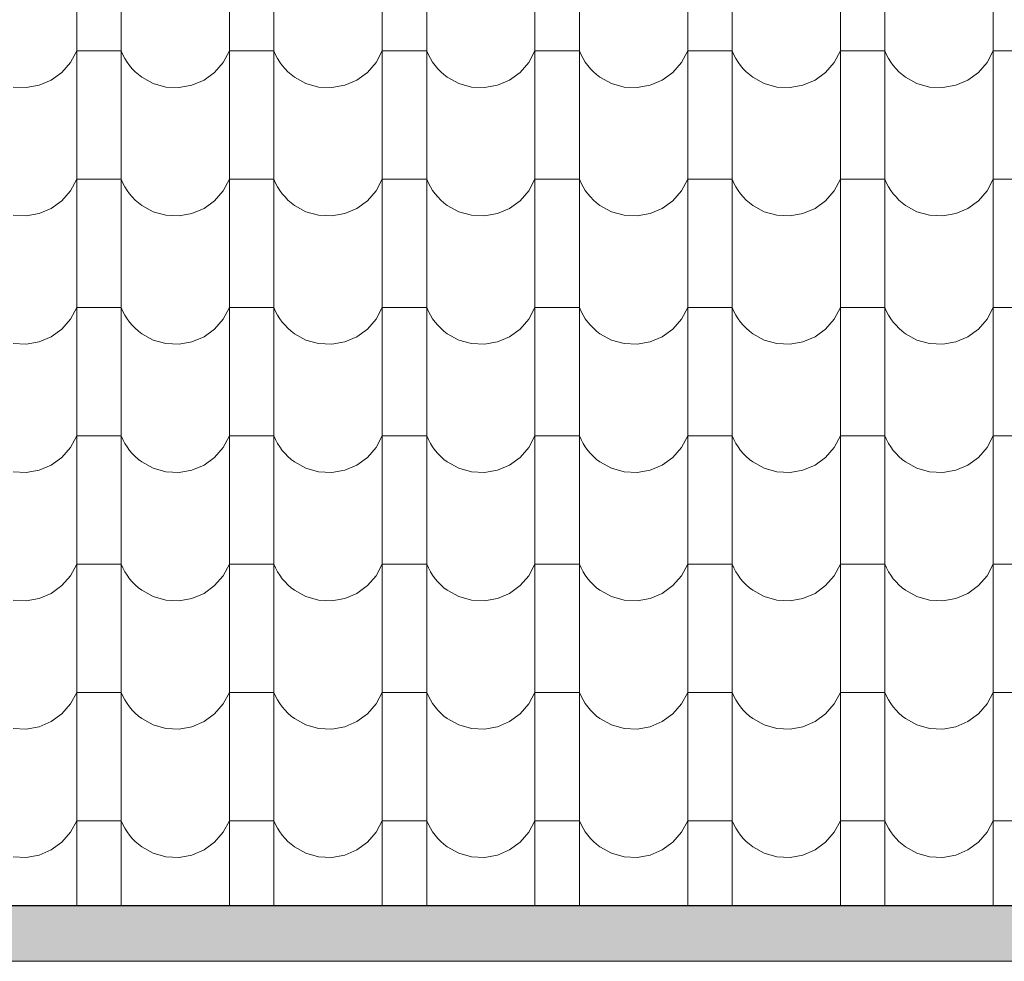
# Model space of a CAD drawing. Header units: millimetres. Extents: x -29624 to 9939, y -6894 to 6495.
# Tile 139 of 243: x -5983 to -5770, y -3588 to -3385. Entities that reach past the tile are written whole.
import ezdxf

# ---------------------------------------------------------------- set-up
doc = ezdxf.new("R2010")
doc.units = ezdxf.units.MM
doc.header["$MEASUREMENT"] = 0
doc.layers.add('810-G Ogólne', color=7, linetype='Continuous')
doc.layers.add('990-D Import IFC', color=7, linetype='Continuous')

# ---------------------------------------------------------------- blocks, each defined once
blk = doc.blocks.new('*X1822', base_point=(515069.4, 47309.9))
at = {"layer": '990-D Import IFC', "color": 251, "linetype": 'Continuous', "lineweight": 13, "true_color": 0x6a6a6a}
for p, q in [((541091.4, -17785.1), (541091.4, -18062.1)), ((541187.5, -17785.1), (541187.5, -18062.1)), ((541421.4, -17785.1), (541421.4, -18062.1)), ((541517.5, -17785.1), (541517.5, -18062.1)), ((541751.4, -17785.1), (541751.4, -18062.1)), ((541847.5, -17785.1), (541847.5, -18062.1)), ((542081.4, -17785.1), (542081.4, -18062.1)), ((542177.5, -17785.1), (542177.5, -18062.1)), ((542411.4, -17785.1), (542411.4, -18062.1)), ((542507.5, -17785.1), (542507.5, -18062.1)), ((542741.4, -17785.1), (542741.4, -18062.1)), ((542837.5, -17785.1), (542837.5, -18062.1)), ((543071.4, -17785.1), (543071.4, -18062.1)), ((541078.1, -17918.2), (541091.4, -17893.2)), ((541139.4, -17893.2), (541091.4, -17893.2)), ((541187.5, -17893.2), (541139.4, -17893.2)), ((541187.5, -17893.2), (541191.1, -17901.5)), ((541191.1, -17901.5), (541195.4, -17909.6)), ((541195.4, -17909.6), (541200.2, -17917.3)), ((541408.1, -17918.2), (541421.4, -17893.2)), ((541469.4, -17893.2), (541421.4, -17893.2)), ((541517.5, -17893.2), (541469.4, -17893.2)), ((541517.5, -17893.2), (541521.1, -17901.5)), ((541521.1, -17901.5), (541525.4, -17909.6)), ((541525.4, -17909.6), (541530.2, -17917.3)), ((541738.1, -17918.2), (541751.4, -17893.2)), ((541799.4, -17893.2), (541751.4, -17893.2)), ((541847.5, -17893.2), (541799.4, -17893.2)), ((541847.5, -17893.2), (541851.1, -17901.5)), ((541851.1, -17901.5), (541855.4, -17909.6)), ((541855.4, -17909.6), (541860.2, -17917.3)), ((542068.1, -17918.2), (542081.4, -17893.2)), ((542129.4, -17893.2), (542081.4, -17893.2)), ((542177.5, -17893.2), (542129.4, -17893.2)), ((542177.5, -17893.2), (542181.1, -17901.5)), ((542181.1, -17901.5), (542185.4, -17909.6)), ((542185.4, -17909.6), (542190.2, -17917.3)), ((542398.1, -17918.2), (542411.4, -17893.2)), ((542459.4, -17893.2), (542411.4, -17893.2)), ((542507.5, -17893.2), (542459.4, -17893.2)), ((542507.5, -17893.2), (542511.1, -17901.5)), ((542511.1, -17901.5), (542515.4, -17909.6)), ((542515.4, -17909.6), (542520.2, -17917.3)), ((542728.1, -17918.2), (542741.4, -17893.2)), ((542789.4, -17893.2), (542741.4, -17893.2)), ((542837.5, -17893.2), (542789.4, -17893.2)), ((542837.5, -17893.2), (542841.1, -17901.5)), ((542841.1, -17901.5), (542845.4, -17909.6)), ((542845.4, -17909.6), (542850.2, -17917.3)), ((543058.1, -17918.2), (543071.4, -17893.2)), ((543119.4, -17893.2), (543071.4, -17893.2)), ((541059.4, -17939.7), (541078.1, -17918.2)), ((541200.2, -17917.3), (541205.5, -17924.7)), ((541205.5, -17924.7), (541211.4, -17931.6)), ((541211.4, -17931.6), (541217.8, -17938.1)), ((541389.4, -17939.7), (541408.1, -17918.2)), ((541530.2, -17917.3), (541535.5, -17924.7)), ((541535.5, -17924.7), (541541.4, -17931.6)), ((541541.4, -17931.6), (541547.8, -17938.1)), ((541719.4, -17939.7), (541738.1, -17918.2)), ((541860.2, -17917.3), (541865.5, -17924.7)), ((541865.5, -17924.7), (541871.4, -17931.6)), ((541871.4, -17931.6), (541877.8, -17938.1)), ((542049.4, -17939.7), (542068.1, -17918.2)), ((542190.2, -17917.3), (542195.5, -17924.7)), ((542195.5, -17924.7), (542201.4, -17931.6)), ((542201.4, -17931.6), (542207.8, -17938.1)), ((542379.4, -17939.7), (542398.1, -17918.2)), ((542520.2, -17917.3), (542525.5, -17924.7)), ((542525.5, -17924.7), (542531.4, -17931.6)), ((542531.4, -17931.6), (542537.8, -17938.1)), ((542709.4, -17939.7), (542728.1, -17918.2)), ((542850.2, -17917.3), (542855.5, -17924.7)), ((542855.5, -17924.7), (542861.4, -17931.6)), ((542861.4, -17931.6), (542867.8, -17938.1)), ((543039.4, -17939.7), (543058.1, -17918.2)), ((541036.5, -17956.4), (541059.4, -17939.7)), ((541217.8, -17938.1), (541224.6, -17944.2)), ((541224.6, -17944.2), (541231.9, -17949.7)), ((541231.9, -17949.7), (541256.7, -17963.4)), ((541366.5, -17956.4), (541389.4, -17939.7)), ((541547.8, -17938.1), (541554.6, -17944.2)), ((541554.6, -17944.2), (541561.9, -17949.7)), ((541561.9, -17949.7), (541586.7, -17963.4)), ((541696.5, -17956.4), (541719.4, -17939.7)), ((541877.8, -17938.1), (541884.6, -17944.2)), ((541884.6, -17944.2), (541891.9, -17949.7)), ((541891.9, -17949.7), (541916.7, -17963.4)), ((542026.5, -17956.4), (542049.4, -17939.7)), ((542207.8, -17938.1), (542214.6, -17944.2)), ((542214.6, -17944.2), (542221.9, -17949.7)), ((542221.9, -17949.7), (542246.7, -17963.4)), ((542356.5, -17956.4), (542379.4, -17939.7)), ((542537.8, -17938.1), (542544.6, -17944.2)), ((542544.6, -17944.2), (542551.9, -17949.7)), ((542551.9, -17949.7), (542576.7, -17963.4)), ((542686.5, -17956.4), (542709.4, -17939.7)), ((542867.8, -17938.1), (542874.6, -17944.2)), ((542874.6, -17944.2), (542881.9, -17949.7)), ((542881.9, -17949.7), (542906.7, -17963.4)), ((543016.5, -17956.4), (543039.4, -17939.7)), ((540954.1, -17971.1), (540982.4, -17972.5)), ((540982.4, -17972.5), (541010.4, -17967.5)), ((541010.4, -17967.5), (541036.5, -17956.4)), ((541256.7, -17963.4), (541284.1, -17971.1)), ((541284.1, -17971.1), (541312.4, -17972.5)), ((541312.4, -17972.5), (541340.4, -17967.5)), ((541340.4, -17967.5), (541366.5, -17956.4)), ((541586.7, -17963.4), (541614.1, -17971.1)), ((541614.1, -17971.1), (541642.4, -17972.5)), ((541642.4, -17972.5), (541670.4, -17967.5)), ((541670.4, -17967.5), (541696.5, -17956.4)), ((541916.7, -17963.4), (541944.1, -17971.1)), ((541944.1, -17971.1), (541972.4, -17972.5)), ((541972.4, -17972.5), (542000.4, -17967.5)), ((542000.4, -17967.5), (542026.5, -17956.4)), ((542246.7, -17963.4), (542274.1, -17971.1)), ((542274.1, -17971.1), (542302.4, -17972.5)), ((542302.4, -17972.5), (542330.4, -17967.5)), ((542330.4, -17967.5), (542356.5, -17956.4)), ((542576.7, -17963.4), (542604.1, -17971.1)), ((542604.1, -17971.1), (542632.4, -17972.5)), ((542632.4, -17972.5), (542660.4, -17967.5)), ((542660.4, -17967.5), (542686.5, -17956.4)), ((542906.7, -17963.4), (542934.1, -17971.1)), ((542934.1, -17971.1), (542962.4, -17972.5)), ((542962.4, -17972.5), (542990.4, -17967.5)), ((542990.4, -17967.5), (543016.5, -17956.4)), ((541091.4, -18062.1), (541091.4, -18339.1)), ((541187.5, -18062.1), (541187.5, -18339.1)), ((541421.4, -18062.1), (541421.4, -18339.1)), ((541517.5, -18062.1), (541517.5, -18339.1)), ((541751.4, -18062.1), (541751.4, -18339.1)), ((541847.5, -18062.1), (541847.5, -18339.1)), ((542081.4, -18062.1), (542081.4, -18339.1)), ((542177.5, -18062.1), (542177.5, -18339.1)), ((542411.4, -18062.1), (542411.4, -18339.1)), ((542507.5, -18062.1), (542507.5, -18339.1)), ((542741.4, -18062.1), (542741.4, -18339.1)), ((542837.5, -18062.1), (542837.5, -18339.1)), ((543071.4, -18062.1), (543071.4, -18339.1)), ((541078.1, -18195.2), (541091.4, -18170.2)), ((541139.4, -18170.2), (541091.4, -18170.2)), ((541187.5, -18170.2), (541139.4, -18170.2)), ((541187.5, -18170.2), (541191.1, -18178.5)), ((541191.1, -18178.5), (541195.4, -18186.6)), ((541195.4, -18186.6), (541200.2, -18194.3)), ((541408.1, -18195.2), (541421.4, -18170.2)), ((541469.4, -18170.2), (541421.4, -18170.2)), ((541517.5, -18170.2), (541469.4, -18170.2)), ((541517.5, -18170.2), (541521.1, -18178.5)), ((541521.1, -18178.5), (541525.4, -18186.6)), ((541525.4, -18186.6), (541530.2, -18194.3)), ((541738.1, -18195.2), (541751.4, -18170.2)), ((541799.4, -18170.2), (541751.4, -18170.2)), ((541847.5, -18170.2), (541799.4, -18170.2)), ((541847.5, -18170.2), (541851.1, -18178.5)), ((541851.1, -18178.5), (541855.4, -18186.6)), ((541855.4, -18186.6), (541860.2, -18194.3)), ((542068.1, -18195.2), (542081.4, -18170.2)), ((542129.4, -18170.2), (542081.4, -18170.2)), ((542177.5, -18170.2), (542129.4, -18170.2)), ((542177.5, -18170.2), (542181.1, -18178.5)), ((542181.1, -18178.5), (542185.4, -18186.6)), ((542185.4, -18186.6), (542190.2, -18194.3)), ((542398.1, -18195.2), (542411.4, -18170.2)), ((542459.4, -18170.2), (542411.4, -18170.2)), ((542507.5, -18170.2), (542459.4, -18170.2)), ((542507.5, -18170.2), (542511.1, -18178.5)), ((542511.1, -18178.5), (542515.4, -18186.6)), ((542515.4, -18186.6), (542520.2, -18194.3)), ((542728.1, -18195.2), (542741.4, -18170.2)), ((542789.4, -18170.2), (542741.4, -18170.2)), ((542837.5, -18170.2), (542789.4, -18170.2)), ((542837.5, -18170.2), (542841.1, -18178.5)), ((542841.1, -18178.5), (542845.4, -18186.6)), ((542845.4, -18186.6), (542850.2, -18194.3)), ((543058.1, -18195.2), (543071.4, -18170.2)), ((543119.4, -18170.2), (543071.4, -18170.2)), ((541059.4, -18216.7), (541078.1, -18195.2)), ((541200.2, -18194.3), (541205.5, -18201.7)), ((541205.5, -18201.7), (541211.4, -18208.6)), ((541211.4, -18208.6), (541217.8, -18215.1)), ((541389.4, -18216.7), (541408.1, -18195.2)), ((541530.2, -18194.3), (541535.5, -18201.7)), ((541535.5, -18201.7), (541541.4, -18208.6)), ((541541.4, -18208.6), (541547.8, -18215.1)), ((541719.4, -18216.7), (541738.1, -18195.2)), ((541860.2, -18194.3), (541865.5, -18201.7)), ((541865.5, -18201.7), (541871.4, -18208.6)), ((541871.4, -18208.6), (541877.8, -18215.1)), ((542049.4, -18216.7), (542068.1, -18195.2)), ((542190.2, -18194.3), (542195.5, -18201.7)), ((542195.5, -18201.7), (542201.4, -18208.6)), ((542201.4, -18208.6), (542207.8, -18215.1)), ((542379.4, -18216.7), (542398.1, -18195.2)), ((542520.2, -18194.3), (542525.5, -18201.7)), ((542525.5, -18201.7), (542531.4, -18208.6)), ((542531.4, -18208.6), (542537.8, -18215.1)), ((542709.4, -18216.7), (542728.1, -18195.2)), ((542850.2, -18194.3), (542855.5, -18201.7)), ((542855.5, -18201.7), (542861.4, -18208.6)), ((542861.4, -18208.6), (542867.8, -18215.1)), ((543039.4, -18216.7), (543058.1, -18195.2)), ((541036.5, -18233.4), (541059.4, -18216.7)), ((541217.8, -18215.1), (541224.6, -18221.2)), ((541224.6, -18221.2), (541231.9, -18226.7)), ((541231.9, -18226.7), (541256.7, -18240.4)), ((541366.5, -18233.4), (541389.4, -18216.7)), ((541547.8, -18215.1), (541554.6, -18221.2)), ((541554.6, -18221.2), (541561.9, -18226.7)), ((541561.9, -18226.7), (541586.7, -18240.4)), ((541696.5, -18233.4), (541719.4, -18216.7)), ((541877.8, -18215.1), (541884.6, -18221.2)), ((541884.6, -18221.2), (541891.9, -18226.7)), ((541891.9, -18226.7), (541916.7, -18240.4)), ((542026.5, -18233.4), (542049.4, -18216.7)), ((542207.8, -18215.1), (542214.6, -18221.2)), ((542214.6, -18221.2), (542221.9, -18226.7)), ((542221.9, -18226.7), (542246.7, -18240.4)), ((542356.5, -18233.4), (542379.4, -18216.7)), ((542537.8, -18215.1), (542544.6, -18221.2)), ((542544.6, -18221.2), (542551.9, -18226.7)), ((542551.9, -18226.7), (542576.7, -18240.4)), ((542686.5, -18233.4), (542709.4, -18216.7)), ((542867.8, -18215.1), (542874.6, -18221.2)), ((542874.6, -18221.2), (542881.9, -18226.7)), ((542881.9, -18226.7), (542906.7, -18240.4)), ((543016.5, -18233.4), (543039.4, -18216.7)), ((540954.1, -18248.1), (540982.4, -18249.5)), ((540982.4, -18249.5), (541010.4, -18244.5)), ((541010.4, -18244.5), (541036.5, -18233.4)), ((541256.7, -18240.4), (541284.1, -18248.1)), ((541284.1, -18248.1), (541312.4, -18249.5)), ((541312.4, -18249.5), (541340.4, -18244.5)), ((541340.4, -18244.5), (541366.5, -18233.4)), ((541586.7, -18240.4), (541614.1, -18248.1)), ((541614.1, -18248.1), (541642.4, -18249.5)), ((541642.4, -18249.5), (541670.4, -18244.5)), ((541670.4, -18244.5), (541696.5, -18233.4)), ((541916.7, -18240.4), (541944.1, -18248.1)), ((541944.1, -18248.1), (541972.4, -18249.5)), ((541972.4, -18249.5), (542000.4, -18244.5)), ((542000.4, -18244.5), (542026.5, -18233.4)), ((542246.7, -18240.4), (542274.1, -18248.1)), ((542274.1, -18248.1), (542302.4, -18249.5)), ((542302.4, -18249.5), (542330.4, -18244.5)), ((542330.4, -18244.5), (542356.5, -18233.4)), ((542576.7, -18240.4), (542604.1, -18248.1)), ((542604.1, -18248.1), (542632.4, -18249.5)), ((542632.4, -18249.5), (542660.4, -18244.5)), ((542660.4, -18244.5), (542686.5, -18233.4)), ((542906.7, -18240.4), (542934.1, -18248.1)), ((542934.1, -18248.1), (542962.4, -18249.5)), ((542962.4, -18249.5), (542990.4, -18244.5)), ((542990.4, -18244.5), (543016.5, -18233.4)), ((541091.4, -18339.1), (541091.4, -18616.1)), ((541187.5, -18339.1), (541187.5, -18616.1)), ((541421.4, -18339.1), (541421.4, -18616.1)), ((541517.5, -18339.1), (541517.5, -18616.1)), ((541751.4, -18339.1), (541751.4, -18616.1)), ((541847.5, -18339.1), (541847.5, -18616.1)), ((542081.4, -18339.1), (542081.4, -18616.1)), ((542177.5, -18339.1), (542177.5, -18616.1)), ((542411.4, -18339.1), (542411.4, -18616.1)), ((542507.5, -18339.1), (542507.5, -18616.1)), ((542741.4, -18339.1), (542741.4, -18616.1)), ((542837.5, -18339.1), (542837.5, -18616.1)), ((543071.4, -18339.1), (543071.4, -18616.1)), ((541078.1, -18472.2), (541091.4, -18447.2)), ((541139.4, -18447.2), (541091.4, -18447.2)), ((541187.5, -18447.2), (541139.4, -18447.2)), ((541187.5, -18447.2), (541191.1, -18455.5)), ((541191.1, -18455.5), (541195.4, -18463.6)), ((541195.4, -18463.6), (541200.2, -18471.3)), ((541408.1, -18472.2), (541421.4, -18447.2)), ((541469.4, -18447.2), (541421.4, -18447.2)), ((541517.5, -18447.2), (541469.4, -18447.2)), ((541517.5, -18447.2), (541521.1, -18455.5)), ((541521.1, -18455.5), (541525.4, -18463.6)), ((541525.4, -18463.6), (541530.2, -18471.3)), ((541738.1, -18472.2), (541751.4, -18447.2)), ((541799.4, -18447.2), (541751.4, -18447.2)), ((541847.5, -18447.2), (541799.4, -18447.2)), ((541847.5, -18447.2), (541851.1, -18455.5)), ((541851.1, -18455.5), (541855.4, -18463.6)), ((541855.4, -18463.6), (541860.2, -18471.3)), ((542068.1, -18472.2), (542081.4, -18447.2)), ((542129.4, -18447.2), (542081.4, -18447.2)), ((542177.5, -18447.2), (542129.4, -18447.2)), ((542177.5, -18447.2), (542181.1, -18455.5)), ((542181.1, -18455.5), (542185.4, -18463.6)), ((542185.4, -18463.6), (542190.2, -18471.3)), ((542398.1, -18472.2), (542411.4, -18447.2)), ((542459.4, -18447.2), (542411.4, -18447.2)), ((542507.5, -18447.2), (542459.4, -18447.2)), ((542507.5, -18447.2), (542511.1, -18455.5)), ((542511.1, -18455.5), (542515.4, -18463.6)), ((542515.4, -18463.6), (542520.2, -18471.3)), ((542728.1, -18472.2), (542741.4, -18447.2)), ((542789.4, -18447.2), (542741.4, -18447.2)), ((542837.5, -18447.2), (542789.4, -18447.2)), ((542837.5, -18447.2), (542841.1, -18455.5)), ((542841.1, -18455.5), (542845.4, -18463.6)), ((542845.4, -18463.6), (542850.2, -18471.3)), ((543058.1, -18472.2), (543071.4, -18447.2)), ((543119.4, -18447.2), (543071.4, -18447.2)), ((541059.4, -18493.7), (541078.1, -18472.2)), ((541200.2, -18471.3), (541205.5, -18478.7)), ((541205.5, -18478.7), (541211.4, -18485.6)), ((541389.4, -18493.7), (541408.1, -18472.2)), ((541530.2, -18471.3), (541535.5, -18478.7)), ((541535.5, -18478.7), (541541.4, -18485.6)), ((541719.4, -18493.7), (541738.1, -18472.2)), ((541860.2, -18471.3), (541865.5, -18478.7)), ((541865.5, -18478.7), (541871.4, -18485.6)), ((542049.4, -18493.7), (542068.1, -18472.2)), ((542190.2, -18471.3), (542195.5, -18478.7)), ((542195.5, -18478.7), (542201.4, -18485.6)), ((542379.4, -18493.7), (542398.1, -18472.2)), ((542520.2, -18471.3), (542525.5, -18478.7)), ((542525.5, -18478.7), (542531.4, -18485.6)), ((542709.4, -18493.7), (542728.1, -18472.2)), ((542850.2, -18471.3), (542855.5, -18478.7)), ((542855.5, -18478.7), (542861.4, -18485.6)), ((543039.4, -18493.7), (543058.1, -18472.2)), ((541036.5, -18510.4), (541059.4, -18493.7)), ((541211.4, -18485.6), (541217.8, -18492.1)), ((541217.8, -18492.1), (541224.6, -18498.2)), ((541224.6, -18498.2), (541231.9, -18503.7)), ((541231.9, -18503.7), (541256.7, -18517.4)), ((541366.5, -18510.4), (541389.4, -18493.7)), ((541541.4, -18485.6), (541547.8, -18492.1)), ((541547.8, -18492.1), (541554.6, -18498.2)), ((541554.6, -18498.2), (541561.9, -18503.7)), ((541561.9, -18503.7), (541586.7, -18517.4)), ((541696.5, -18510.4), (541719.4, -18493.7)), ((541871.4, -18485.6), (541877.8, -18492.1)), ((541877.8, -18492.1), (541884.6, -18498.2)), ((541884.6, -18498.2), (541891.9, -18503.7)), ((541891.9, -18503.7), (541916.7, -18517.4)), ((542026.5, -18510.4), (542049.4, -18493.7)), ((542201.4, -18485.6), (542207.8, -18492.1)), ((542207.8, -18492.1), (542214.6, -18498.2)), ((542214.6, -18498.2), (542221.9, -18503.7)), ((542221.9, -18503.7), (542246.7, -18517.4)), ((542356.5, -18510.4), (542379.4, -18493.7)), ((542531.4, -18485.6), (542537.8, -18492.1)), ((542537.8, -18492.1), (542544.6, -18498.2)), ((542544.6, -18498.2), (542551.9, -18503.7)), ((542551.9, -18503.7), (542576.7, -18517.4)), ((542686.5, -18510.4), (542709.4, -18493.7)), ((542861.4, -18485.6), (542867.8, -18492.1)), ((542867.8, -18492.1), (542874.6, -18498.2)), ((542874.6, -18498.2), (542881.9, -18503.7)), ((542881.9, -18503.7), (542906.7, -18517.4)), ((543016.5, -18510.4), (543039.4, -18493.7)), ((540954.1, -18525.1), (540982.4, -18526.5)), ((540982.4, -18526.5), (541010.4, -18521.5)), ((541010.4, -18521.5), (541036.5, -18510.4)), ((541256.7, -18517.4), (541284.1, -18525.1)), ((541284.1, -18525.1), (541312.4, -18526.5)), ((541312.4, -18526.5), (541340.4, -18521.5)), ((541340.4, -18521.5), (541366.5, -18510.4)), ((541586.7, -18517.4), (541614.1, -18525.1)), ((541614.1, -18525.1), (541642.4, -18526.5)), ((541642.4, -18526.5), (541670.4, -18521.5)), ((541670.4, -18521.5), (541696.5, -18510.4)), ((541916.7, -18517.4), (541944.1, -18525.1)), ((541944.1, -18525.1), (541972.4, -18526.5)), ((541972.4, -18526.5), (542000.4, -18521.5)), ((542000.4, -18521.5), (542026.5, -18510.4)), ((542246.7, -18517.4), (542274.1, -18525.1)), ((542274.1, -18525.1), (542302.4, -18526.5)), ((542302.4, -18526.5), (542330.4, -18521.5)), ((542330.4, -18521.5), (542356.5, -18510.4)), ((542576.7, -18517.4), (542604.1, -18525.1)), ((542604.1, -18525.1), (542632.4, -18526.5)), ((542632.4, -18526.5), (542660.4, -18521.5)), ((542660.4, -18521.5), (542686.5, -18510.4)), ((542906.7, -18517.4), (542934.1, -18525.1)), ((542934.1, -18525.1), (542962.4, -18526.5)), ((542962.4, -18526.5), (542990.4, -18521.5)), ((542990.4, -18521.5), (543016.5, -18510.4)), ((541091.4, -18616.1), (541091.4, -18893.1)), ((541187.5, -18616.1), (541187.5, -18893.1)), ((541421.4, -18616.1), (541421.4, -18893.1)), ((541517.5, -18616.1), (541517.5, -18893.1)), ((541751.4, -18616.1), (541751.4, -18893.1)), ((541847.5, -18616.1), (541847.5, -18893.1)), ((542081.4, -18616.1), (542081.4, -18893.1)), ((542177.5, -18616.1), (542177.5, -18893.1)), ((542411.4, -18616.1), (542411.4, -18893.1)), ((542507.5, -18616.1), (542507.5, -18893.1)), ((542741.4, -18616.1), (542741.4, -18893.1)), ((542837.5, -18616.1), (542837.5, -18893.1)), ((543071.4, -18616.1), (543071.4, -18893.1)), ((541078.1, -18749.2), (541091.4, -18724.2)), ((541139.4, -18724.2), (541091.4, -18724.2)), ((541187.5, -18724.2), (541139.4, -18724.2)), ((541187.5, -18724.2), (541191.1, -18732.5)), ((541191.1, -18732.5), (541195.4, -18740.6)), ((541408.1, -18749.2), (541421.4, -18724.2)), ((541469.4, -18724.2), (541421.4, -18724.2)), ((541517.5, -18724.2), (541469.4, -18724.2)), ((541517.5, -18724.2), (541521.1, -18732.5)), ((541521.1, -18732.5), (541525.4, -18740.6)), ((541738.1, -18749.2), (541751.4, -18724.2)), ((541799.4, -18724.2), (541751.4, -18724.2)), ((541847.5, -18724.2), (541799.4, -18724.2)), ((541847.5, -18724.2), (541851.1, -18732.5)), ((541851.1, -18732.5), (541855.4, -18740.6)), ((542068.1, -18749.2), (542081.4, -18724.2)), ((542129.4, -18724.2), (542081.4, -18724.2)), ((542177.5, -18724.2), (542129.4, -18724.2)), ((542177.5, -18724.2), (542181.1, -18732.5)), ((542181.1, -18732.5), (542185.4, -18740.6)), ((542398.1, -18749.2), (542411.4, -18724.2)), ((542459.4, -18724.2), (542411.4, -18724.2)), ((542507.5, -18724.2), (542459.4, -18724.2)), ((542507.5, -18724.2), (542511.1, -18732.5)), ((542511.1, -18732.5), (542515.4, -18740.6)), ((542728.1, -18749.2), (542741.4, -18724.2)), ((542789.4, -18724.2), (542741.4, -18724.2)), ((542837.5, -18724.2), (542789.4, -18724.2)), ((542837.5, -18724.2), (542841.1, -18732.5)), ((542841.1, -18732.5), (542845.4, -18740.6)), ((543058.1, -18749.2), (543071.4, -18724.2)), ((543119.4, -18724.2), (543071.4, -18724.2)), ((541059.4, -18770.7), (541078.1, -18749.2)), ((541195.4, -18740.6), (541200.2, -18748.3)), ((541200.2, -18748.3), (541205.5, -18755.7)), ((541205.5, -18755.7), (541211.4, -18762.6)), ((541389.4, -18770.7), (541408.1, -18749.2)), ((541525.4, -18740.6), (541530.2, -18748.3)), ((541530.2, -18748.3), (541535.5, -18755.7)), ((541535.5, -18755.7), (541541.4, -18762.6)), ((541719.4, -18770.7), (541738.1, -18749.2)), ((541855.4, -18740.6), (541860.2, -18748.3)), ((541860.2, -18748.3), (541865.5, -18755.7)), ((541865.5, -18755.7), (541871.4, -18762.6)), ((542049.4, -18770.7), (542068.1, -18749.2)), ((542185.4, -18740.6), (542190.2, -18748.3)), ((542190.2, -18748.3), (542195.5, -18755.7)), ((542195.5, -18755.7), (542201.4, -18762.6)), ((542379.4, -18770.7), (542398.1, -18749.2)), ((542515.4, -18740.6), (542520.2, -18748.3)), ((542520.2, -18748.3), (542525.5, -18755.7)), ((542525.5, -18755.7), (542531.4, -18762.6)), ((542709.4, -18770.7), (542728.1, -18749.2)), ((542845.4, -18740.6), (542850.2, -18748.3)), ((542850.2, -18748.3), (542855.5, -18755.7)), ((542855.5, -18755.7), (542861.4, -18762.6)), ((543039.4, -18770.7), (543058.1, -18749.2)), ((541036.5, -18787.4), (541059.4, -18770.7)), ((541211.4, -18762.6), (541217.8, -18769.1)), ((541217.8, -18769.1), (541224.6, -18775.2)), ((541224.6, -18775.2), (541231.9, -18780.7)), ((541231.9, -18780.7), (541256.7, -18794.4)), ((541366.5, -18787.4), (541389.4, -18770.7)), ((541541.4, -18762.6), (541547.8, -18769.1)), ((541547.8, -18769.1), (541554.6, -18775.2)), ((541554.6, -18775.2), (541561.9, -18780.7)), ((541561.9, -18780.7), (541586.7, -18794.4)), ((541696.5, -18787.4), (541719.4, -18770.7)), ((541871.4, -18762.6), (541877.8, -18769.1)), ((541877.8, -18769.1), (541884.6, -18775.2)), ((541884.6, -18775.2), (541891.9, -18780.7)), ((541891.9, -18780.7), (541916.7, -18794.4)), ((542026.5, -18787.4), (542049.4, -18770.7)), ((542201.4, -18762.6), (542207.8, -18769.1)), ((542207.8, -18769.1), (542214.6, -18775.2)), ((542214.6, -18775.2), (542221.9, -18780.7)), ((542221.9, -18780.7), (542246.7, -18794.4)), ((542356.5, -18787.4), (542379.4, -18770.7)), ((542531.4, -18762.6), (542537.8, -18769.1)), ((542537.8, -18769.1), (542544.6, -18775.2)), ((542544.6, -18775.2), (542551.9, -18780.7)), ((542551.9, -18780.7), (542576.7, -18794.4)), ((542686.5, -18787.4), (542709.4, -18770.7)), ((542861.4, -18762.6), (542867.8, -18769.1)), ((542867.8, -18769.1), (542874.6, -18775.2)), ((542874.6, -18775.2), (542881.9, -18780.7)), ((542881.9, -18780.7), (542906.7, -18794.4)), ((543016.5, -18787.4), (543039.4, -18770.7)), ((540954.1, -18802.1), (540982.4, -18803.5)), ((540982.4, -18803.5), (541010.4, -18798.5)), ((541010.4, -18798.5), (541036.5, -18787.4)), ((541256.7, -18794.4), (541284.1, -18802.1)), ((541284.1, -18802.1), (541312.4, -18803.5)), ((541312.4, -18803.5), (541340.4, -18798.5)), ((541340.4, -18798.5), (541366.5, -18787.4)), ((541586.7, -18794.4), (541614.1, -18802.1)), ((541614.1, -18802.1), (541642.4, -18803.5)), ((541642.4, -18803.5), (541670.4, -18798.5)), ((541670.4, -18798.5), (541696.5, -18787.4)), ((541916.7, -18794.4), (541944.1, -18802.1)), ((541944.1, -18802.1), (541972.4, -18803.5)), ((541972.4, -18803.5), (542000.4, -18798.5)), ((542000.4, -18798.5), (542026.5, -18787.4)), ((542246.7, -18794.4), (542274.1, -18802.1)), ((542274.1, -18802.1), (542302.4, -18803.5)), ((542302.4, -18803.5), (542330.4, -18798.5)), ((542330.4, -18798.5), (542356.5, -18787.4)), ((542576.7, -18794.4), (542604.1, -18802.1)), ((542604.1, -18802.1), (542632.4, -18803.5)), ((542632.4, -18803.5), (542660.4, -18798.5)), ((542660.4, -18798.5), (542686.5, -18787.4)), ((542906.7, -18794.4), (542934.1, -18802.1)), ((542934.1, -18802.1), (542962.4, -18803.5)), ((542962.4, -18803.5), (542990.4, -18798.5)), ((542990.4, -18798.5), (543016.5, -18787.4)), ((541091.4, -18893.1), (541091.4, -19170.1)), ((541187.5, -18893.1), (541187.5, -19170.1)), ((541421.4, -18893.1), (541421.4, -19170.1)), ((541517.5, -18893.1), (541517.5, -19170.1)), ((541751.4, -18893.1), (541751.4, -19170.1)), ((541847.5, -18893.1), (541847.5, -19170.1)), ((542081.4, -18893.1), (542081.4, -19170.1)), ((542177.5, -18893.1), (542177.5, -19170.1)), ((542411.4, -18893.1), (542411.4, -19170.1)), ((542507.5, -18893.1), (542507.5, -19170.1)), ((542741.4, -18893.1), (542741.4, -19170.1)), ((542837.5, -18893.1), (542837.5, -19170.1)), ((543071.4, -18893.1), (543071.4, -19170.1)), ((541078.1, -19026.2), (541091.4, -19001.2)), ((541139.4, -19001.2), (541091.4, -19001.2)), ((541187.5, -19001.2), (541139.4, -19001.2)), ((541187.5, -19001.2), (541191.1, -19009.5)), ((541191.1, -19009.5), (541195.4, -19017.6)), ((541408.1, -19026.2), (541421.4, -19001.2)), ((541469.4, -19001.2), (541421.4, -19001.2)), ((541517.5, -19001.2), (541469.4, -19001.2)), ((541517.5, -19001.2), (541521.1, -19009.5)), ((541521.1, -19009.5), (541525.4, -19017.6)), ((541738.1, -19026.2), (541751.4, -19001.2)), ((541799.4, -19001.2), (541751.4, -19001.2)), ((541847.5, -19001.2), (541799.4, -19001.2)), ((541847.5, -19001.2), (541851.1, -19009.5)), ((541851.1, -19009.5), (541855.4, -19017.6)), ((542068.1, -19026.2), (542081.4, -19001.2)), ((542129.4, -19001.2), (542081.4, -19001.2)), ((542177.5, -19001.2), (542129.4, -19001.2)), ((542177.5, -19001.2), (542181.1, -19009.5)), ((542181.1, -19009.5), (542185.4, -19017.6)), ((542398.1, -19026.2), (542411.4, -19001.2)), ((542459.4, -19001.2), (542411.4, -19001.2)), ((542507.5, -19001.2), (542459.4, -19001.2)), ((542507.5, -19001.2), (542511.1, -19009.5)), ((542511.1, -19009.5), (542515.4, -19017.6)), ((542728.1, -19026.2), (542741.4, -19001.2)), ((542789.4, -19001.2), (542741.4, -19001.2)), ((542837.5, -19001.2), (542789.4, -19001.2)), ((542837.5, -19001.2), (542841.1, -19009.5)), ((542841.1, -19009.5), (542845.4, -19017.6)), ((543058.1, -19026.2), (543071.4, -19001.2)), ((543119.4, -19001.2), (543071.4, -19001.2)), ((541059.4, -19047.7), (541078.1, -19026.2)), ((541195.4, -19017.6), (541200.2, -19025.3)), ((541200.2, -19025.3), (541205.5, -19032.7)), ((541205.5, -19032.7), (541211.4, -19039.6)), ((541389.4, -19047.7), (541408.1, -19026.2)), ((541525.4, -19017.6), (541530.2, -19025.3)), ((541530.2, -19025.3), (541535.5, -19032.7)), ((541535.5, -19032.7), (541541.4, -19039.6)), ((541719.4, -19047.7), (541738.1, -19026.2)), ((541855.4, -19017.6), (541860.2, -19025.3)), ((541860.2, -19025.3), (541865.5, -19032.7)), ((541865.5, -19032.7), (541871.4, -19039.6)), ((542049.4, -19047.7), (542068.1, -19026.2)), ((542185.4, -19017.6), (542190.2, -19025.3)), ((542190.2, -19025.3), (542195.5, -19032.7)), ((542195.5, -19032.7), (542201.4, -19039.6)), ((542379.4, -19047.7), (542398.1, -19026.2)), ((542515.4, -19017.6), (542520.2, -19025.3)), ((542520.2, -19025.3), (542525.5, -19032.7)), ((542525.5, -19032.7), (542531.4, -19039.6)), ((542709.4, -19047.7), (542728.1, -19026.2)), ((542845.4, -19017.6), (542850.2, -19025.3)), ((542850.2, -19025.3), (542855.5, -19032.7)), ((542855.5, -19032.7), (542861.4, -19039.6)), ((543039.4, -19047.7), (543058.1, -19026.2)), ((541036.5, -19064.4), (541059.4, -19047.7)), ((541211.4, -19039.6), (541217.8, -19046.1)), ((541217.8, -19046.1), (541224.6, -19052.2)), ((541224.6, -19052.2), (541231.9, -19057.7)), ((541231.9, -19057.7), (541256.7, -19071.4)), ((541366.5, -19064.4), (541389.4, -19047.7)), ((541541.4, -19039.6), (541547.8, -19046.1)), ((541547.8, -19046.1), (541554.6, -19052.2)), ((541554.6, -19052.2), (541561.9, -19057.7)), ((541561.9, -19057.7), (541586.7, -19071.4)), ((541696.5, -19064.4), (541719.4, -19047.7)), ((541871.4, -19039.6), (541877.8, -19046.1)), ((541877.8, -19046.1), (541884.6, -19052.2)), ((541884.6, -19052.2), (541891.9, -19057.7)), ((541891.9, -19057.7), (541916.7, -19071.4)), ((542026.5, -19064.4), (542049.4, -19047.7)), ((542201.4, -19039.6), (542207.8, -19046.1)), ((542207.8, -19046.1), (542214.6, -19052.2)), ((542214.6, -19052.2), (542221.9, -19057.7)), ((542221.9, -19057.7), (542246.7, -19071.4)), ((542356.5, -19064.4), (542379.4, -19047.7)), ((542531.4, -19039.6), (542537.8, -19046.1)), ((542537.8, -19046.1), (542544.6, -19052.2)), ((542544.6, -19052.2), (542551.9, -19057.7)), ((542551.9, -19057.7), (542576.7, -19071.4)), ((542686.5, -19064.4), (542709.4, -19047.7)), ((542861.4, -19039.6), (542867.8, -19046.1)), ((542867.8, -19046.1), (542874.6, -19052.2)), ((542874.6, -19052.2), (542881.9, -19057.7)), ((542881.9, -19057.7), (542906.7, -19071.4)), ((543016.5, -19064.4), (543039.4, -19047.7)), ((540954.1, -19079.1), (540982.4, -19080.5)), ((540982.4, -19080.5), (541010.4, -19075.5)), ((541010.4, -19075.5), (541036.5, -19064.4)), ((541256.7, -19071.4), (541284.1, -19079.1)), ((541284.1, -19079.1), (541312.4, -19080.5)), ((541312.4, -19080.5), (541340.4, -19075.5)), ((541340.4, -19075.5), (541366.5, -19064.4)), ((541586.7, -19071.4), (541614.1, -19079.1)), ((541614.1, -19079.1), (541642.4, -19080.5)), ((541642.4, -19080.5), (541670.4, -19075.5)), ((541670.4, -19075.5), (541696.5, -19064.4)), ((541916.7, -19071.4), (541944.1, -19079.1)), ((541944.1, -19079.1), (541972.4, -19080.5)), ((541972.4, -19080.5), (542000.4, -19075.5)), ((542000.4, -19075.5), (542026.5, -19064.4)), ((542246.7, -19071.4), (542274.1, -19079.1)), ((542274.1, -19079.1), (542302.4, -19080.5)), ((542302.4, -19080.5), (542330.4, -19075.5)), ((542330.4, -19075.5), (542356.5, -19064.4)), ((542576.7, -19071.4), (542604.1, -19079.1)), ((542604.1, -19079.1), (542632.4, -19080.5)), ((542632.4, -19080.5), (542660.4, -19075.5)), ((542660.4, -19075.5), (542686.5, -19064.4)), ((542906.7, -19071.4), (542934.1, -19079.1)), ((542934.1, -19079.1), (542962.4, -19080.5)), ((542962.4, -19080.5), (542990.4, -19075.5)), ((542990.4, -19075.5), (543016.5, -19064.4)), ((541091.4, -19170.1), (541091.4, -19447.1)), ((541187.5, -19170.1), (541187.5, -19447.1)), ((541421.4, -19170.1), (541421.4, -19447.1)), ((541517.5, -19170.1), (541517.5, -19447.1)), ((541751.4, -19170.1), (541751.4, -19447.1)), ((541847.5, -19170.1), (541847.5, -19447.1)), ((542081.4, -19170.1), (542081.4, -19447.1)), ((542177.5, -19170.1), (542177.5, -19447.1)), ((542411.4, -19170.1), (542411.4, -19447.1)), ((542507.5, -19170.1), (542507.5, -19447.1)), ((542741.4, -19170.1), (542741.4, -19447.1)), ((542837.5, -19170.1), (542837.5, -19447.1)), ((543071.4, -19170.1), (543071.4, -19447.1)), ((541078.1, -19303.2), (541091.4, -19278.2)), ((541139.4, -19278.2), (541091.4, -19278.2)), ((541187.5, -19278.2), (541139.4, -19278.2)), ((541187.5, -19278.2), (541191.1, -19286.5)), ((541191.1, -19286.5), (541195.4, -19294.6)), ((541408.1, -19303.2), (541421.4, -19278.2)), ((541469.4, -19278.2), (541421.4, -19278.2)), ((541517.5, -19278.2), (541469.4, -19278.2)), ((541517.5, -19278.2), (541521.1, -19286.5)), ((541521.1, -19286.5), (541525.4, -19294.6)), ((541738.1, -19303.2), (541751.4, -19278.2)), ((541799.4, -19278.2), (541751.4, -19278.2)), ((541847.5, -19278.2), (541799.4, -19278.2)), ((541847.5, -19278.2), (541851.1, -19286.5)), ((541851.1, -19286.5), (541855.4, -19294.6)), ((542068.1, -19303.2), (542081.4, -19278.2)), ((542129.4, -19278.2), (542081.4, -19278.2)), ((542177.5, -19278.2), (542129.4, -19278.2)), ((542177.5, -19278.2), (542181.1, -19286.5)), ((542181.1, -19286.5), (542185.4, -19294.6)), ((542398.1, -19303.2), (542411.4, -19278.2)), ((542459.4, -19278.2), (542411.4, -19278.2)), ((542507.5, -19278.2), (542459.4, -19278.2)), ((542507.5, -19278.2), (542511.1, -19286.5)), ((542511.1, -19286.5), (542515.4, -19294.6)), ((542728.1, -19303.2), (542741.4, -19278.2)), ((542789.4, -19278.2), (542741.4, -19278.2)), ((542837.5, -19278.2), (542789.4, -19278.2)), ((542837.5, -19278.2), (542841.1, -19286.5)), ((542841.1, -19286.5), (542845.4, -19294.6)), ((543058.1, -19303.2), (543071.4, -19278.2)), ((543119.4, -19278.2), (543071.4, -19278.2)), ((541059.4, -19324.7), (541078.1, -19303.2)), ((541195.4, -19294.6), (541200.2, -19302.3)), ((541200.2, -19302.3), (541205.5, -19309.7)), ((541205.5, -19309.7), (541211.4, -19316.6)), ((541389.4, -19324.7), (541408.1, -19303.2)), ((541525.4, -19294.6), (541530.2, -19302.3)), ((541530.2, -19302.3), (541535.5, -19309.7)), ((541535.5, -19309.7), (541541.4, -19316.6)), ((541719.4, -19324.7), (541738.1, -19303.2)), ((541855.4, -19294.6), (541860.2, -19302.3)), ((541860.2, -19302.3), (541865.5, -19309.7)), ((541865.5, -19309.7), (541871.4, -19316.6)), ((542049.4, -19324.7), (542068.1, -19303.2)), ((542185.4, -19294.6), (542190.2, -19302.3)), ((542190.2, -19302.3), (542195.5, -19309.7)), ((542195.5, -19309.7), (542201.4, -19316.6)), ((542379.4, -19324.7), (542398.1, -19303.2)), ((542515.4, -19294.6), (542520.2, -19302.3)), ((542520.2, -19302.3), (542525.5, -19309.7)), ((542525.5, -19309.7), (542531.4, -19316.6)), ((542709.4, -19324.7), (542728.1, -19303.2)), ((542845.4, -19294.6), (542850.2, -19302.3)), ((542850.2, -19302.3), (542855.5, -19309.7)), ((542855.5, -19309.7), (542861.4, -19316.6)), ((543039.4, -19324.7), (543058.1, -19303.2)), ((541036.5, -19341.4), (541059.4, -19324.7)), ((541211.4, -19316.6), (541217.8, -19323.1)), ((541217.8, -19323.1), (541224.6, -19329.2)), ((541224.6, -19329.2), (541231.9, -19334.7)), ((541231.9, -19334.7), (541256.7, -19348.4)), ((541366.5, -19341.4), (541389.4, -19324.7)), ((541541.4, -19316.6), (541547.8, -19323.1)), ((541547.8, -19323.1), (541554.6, -19329.2)), ((541554.6, -19329.2), (541561.9, -19334.7)), ((541561.9, -19334.7), (541586.7, -19348.4)), ((541696.5, -19341.4), (541719.4, -19324.7)), ((541871.4, -19316.6), (541877.8, -19323.1)), ((541877.8, -19323.1), (541884.6, -19329.2)), ((541884.6, -19329.2), (541891.9, -19334.7)), ((541891.9, -19334.7), (541916.7, -19348.4)), ((542026.5, -19341.4), (542049.4, -19324.7)), ((542201.4, -19316.6), (542207.8, -19323.1)), ((542207.8, -19323.1), (542214.6, -19329.2)), ((542214.6, -19329.2), (542221.9, -19334.7)), ((542221.9, -19334.7), (542246.7, -19348.4)), ((542356.5, -19341.4), (542379.4, -19324.7)), ((542531.4, -19316.6), (542537.8, -19323.1)), ((542537.8, -19323.1), (542544.6, -19329.2)), ((542544.6, -19329.2), (542551.9, -19334.7)), ((542551.9, -19334.7), (542576.7, -19348.4)), ((542686.5, -19341.4), (542709.4, -19324.7)), ((542861.4, -19316.6), (542867.8, -19323.1)), ((542867.8, -19323.1), (542874.6, -19329.2)), ((542874.6, -19329.2), (542881.9, -19334.7)), ((542881.9, -19334.7), (542906.7, -19348.4)), ((543016.5, -19341.4), (543039.4, -19324.7)), ((540954.1, -19356.1), (540982.4, -19357.5)), ((540982.4, -19357.5), (541010.4, -19352.5)), ((541010.4, -19352.5), (541036.5, -19341.4)), ((541256.7, -19348.4), (541284.1, -19356.1)), ((541284.1, -19356.1), (541312.4, -19357.5)), ((541312.4, -19357.5), (541340.4, -19352.5)), ((541340.4, -19352.5), (541366.5, -19341.4)), ((541586.7, -19348.4), (541614.1, -19356.1)), ((541614.1, -19356.1), (541642.4, -19357.5)), ((541642.4, -19357.5), (541670.4, -19352.5)), ((541670.4, -19352.5), (541696.5, -19341.4)), ((541916.7, -19348.4), (541944.1, -19356.1)), ((541944.1, -19356.1), (541972.4, -19357.5)), ((541972.4, -19357.5), (542000.4, -19352.5)), ((542000.4, -19352.5), (542026.5, -19341.4)), ((542246.7, -19348.4), (542274.1, -19356.1)), ((542274.1, -19356.1), (542302.4, -19357.5)), ((542302.4, -19357.5), (542330.4, -19352.5)), ((542330.4, -19352.5), (542356.5, -19341.4)), ((542576.7, -19348.4), (542604.1, -19356.1)), ((542604.1, -19356.1), (542632.4, -19357.5)), ((542632.4, -19357.5), (542660.4, -19352.5)), ((542660.4, -19352.5), (542686.5, -19341.4)), ((542906.7, -19348.4), (542934.1, -19356.1)), ((542934.1, -19356.1), (542962.4, -19357.5)), ((542962.4, -19357.5), (542990.4, -19352.5)), ((542990.4, -19352.5), (543016.5, -19341.4)), ((541091.4, -19447.1), (541091.4, -19724.1)), ((541187.5, -19447.1), (541187.5, -19724.1)), ((541421.4, -19447.1), (541421.4, -19724.1)), ((541517.5, -19447.1), (541517.5, -19724.1)), ((541751.4, -19447.1), (541751.4, -19724.1)), ((541847.5, -19447.1), (541847.5, -19724.1)), ((542081.4, -19447.1), (542081.4, -19724.1)), ((542177.5, -19447.1), (542177.5, -19724.1)), ((542411.4, -19447.1), (542411.4, -19724.1)), ((542507.5, -19447.1), (542507.5, -19724.1)), ((542741.4, -19447.1), (542741.4, -19724.1)), ((542837.5, -19447.1), (542837.5, -19724.1)), ((543071.4, -19447.1), (543071.4, -19724.1)), ((541078.1, -19580.2), (541091.4, -19555.2)), ((541139.4, -19555.2), (541091.4, -19555.2)), ((541187.5, -19555.2), (541139.4, -19555.2)), ((541187.5, -19555.2), (541191.1, -19563.5)), ((541191.1, -19563.5), (541195.4, -19571.6)), ((541408.1, -19580.2), (541421.4, -19555.2)), ((541469.4, -19555.2), (541421.4, -19555.2)), ((541517.5, -19555.2), (541469.4, -19555.2)), ((541517.5, -19555.2), (541521.1, -19563.5)), ((541521.1, -19563.5), (541525.4, -19571.6)), ((541738.1, -19580.2), (541751.4, -19555.2)), ((541799.4, -19555.2), (541751.4, -19555.2)), ((541847.5, -19555.2), (541799.4, -19555.2)), ((541847.5, -19555.2), (541851.1, -19563.5)), ((541851.1, -19563.5), (541855.4, -19571.6)), ((542068.1, -19580.2), (542081.4, -19555.2)), ((542129.4, -19555.2), (542081.4, -19555.2)), ((542177.5, -19555.2), (542129.4, -19555.2)), ((542177.5, -19555.2), (542181.1, -19563.5)), ((542181.1, -19563.5), (542185.4, -19571.6)), ((542398.1, -19580.2), (542411.4, -19555.2)), ((542459.4, -19555.2), (542411.4, -19555.2)), ((542507.5, -19555.2), (542459.4, -19555.2)), ((542507.5, -19555.2), (542511.1, -19563.5)), ((542511.1, -19563.5), (542515.4, -19571.6)), ((542728.1, -19580.2), (542741.4, -19555.2)), ((542789.4, -19555.2), (542741.4, -19555.2)), ((542837.5, -19555.2), (542789.4, -19555.2)), ((542837.5, -19555.2), (542841.1, -19563.5)), ((542841.1, -19563.5), (542845.4, -19571.6)), ((543058.1, -19580.2), (543071.4, -19555.2)), ((543119.4, -19555.2), (543071.4, -19555.2)), ((541059.4, -19601.7), (541078.1, -19580.2)), ((541195.4, -19571.6), (541200.2, -19579.3)), ((541200.2, -19579.3), (541205.5, -19586.7)), ((541205.5, -19586.7), (541211.4, -19593.6)), ((541389.4, -19601.7), (541408.1, -19580.2)), ((541525.4, -19571.6), (541530.2, -19579.3)), ((541530.2, -19579.3), (541535.5, -19586.7)), ((541535.5, -19586.7), (541541.4, -19593.6)), ((541719.4, -19601.7), (541738.1, -19580.2)), ((541855.4, -19571.6), (541860.2, -19579.3)), ((541860.2, -19579.3), (541865.5, -19586.7)), ((541865.5, -19586.7), (541871.4, -19593.6)), ((542049.4, -19601.7), (542068.1, -19580.2)), ((542185.4, -19571.6), (542190.2, -19579.3)), ((542190.2, -19579.3), (542195.5, -19586.7)), ((542195.5, -19586.7), (542201.4, -19593.6)), ((542379.4, -19601.7), (542398.1, -19580.2)), ((542515.4, -19571.6), (542520.2, -19579.3)), ((542520.2, -19579.3), (542525.5, -19586.7)), ((542525.5, -19586.7), (542531.4, -19593.6)), ((542709.4, -19601.7), (542728.1, -19580.2)), ((542845.4, -19571.6), (542850.2, -19579.3)), ((542850.2, -19579.3), (542855.5, -19586.7)), ((542855.5, -19586.7), (542861.4, -19593.6)), ((543039.4, -19601.7), (543058.1, -19580.2)), ((541036.5, -19618.4), (541059.4, -19601.7)), ((541211.4, -19593.6), (541217.8, -19600.1)), ((541217.8, -19600.1), (541224.6, -19606.2)), ((541224.6, -19606.2), (541231.9, -19611.7)), ((541231.9, -19611.7), (541256.7, -19625.4)), ((541366.5, -19618.4), (541389.4, -19601.7)), ((541541.4, -19593.6), (541547.8, -19600.1)), ((541547.8, -19600.1), (541554.6, -19606.2)), ((541554.6, -19606.2), (541561.9, -19611.7)), ((541561.9, -19611.7), (541586.7, -19625.4)), ((541696.5, -19618.4), (541719.4, -19601.7)), ((541871.4, -19593.6), (541877.8, -19600.1)), ((541877.8, -19600.1), (541884.6, -19606.2)), ((541884.6, -19606.2), (541891.9, -19611.7)), ((541891.9, -19611.7), (541916.7, -19625.4)), ((542026.5, -19618.4), (542049.4, -19601.7)), ((542201.4, -19593.6), (542207.8, -19600.1)), ((542207.8, -19600.1), (542214.6, -19606.2)), ((542214.6, -19606.2), (542221.9, -19611.7)), ((542221.9, -19611.7), (542246.7, -19625.4)), ((542356.5, -19618.4), (542379.4, -19601.7)), ((542531.4, -19593.6), (542537.8, -19600.1)), ((542537.8, -19600.1), (542544.6, -19606.2)), ((542544.6, -19606.2), (542551.9, -19611.7)), ((542551.9, -19611.7), (542576.7, -19625.4)), ((542686.5, -19618.4), (542709.4, -19601.7)), ((542861.4, -19593.6), (542867.8, -19600.1)), ((542867.8, -19600.1), (542874.6, -19606.2)), ((542874.6, -19606.2), (542881.9, -19611.7)), ((542881.9, -19611.7), (542906.7, -19625.4)), ((543016.5, -19618.4), (543039.4, -19601.7)), ((540954.1, -19633.1), (540982.4, -19634.5)), ((540982.4, -19634.5), (541010.4, -19629.5)), ((541010.4, -19629.5), (541036.5, -19618.4)), ((541256.7, -19625.4), (541284.1, -19633.1)), ((541284.1, -19633.1), (541312.4, -19634.5)), ((541312.4, -19634.5), (541340.4, -19629.5)), ((541340.4, -19629.5), (541366.5, -19618.4)), ((541586.7, -19625.4), (541614.1, -19633.1)), ((541614.1, -19633.1), (541642.4, -19634.5)), ((541642.4, -19634.5), (541670.4, -19629.5)), ((541670.4, -19629.5), (541696.5, -19618.4)), ((541916.7, -19625.4), (541944.1, -19633.1)), ((541944.1, -19633.1), (541972.4, -19634.5)), ((541972.4, -19634.5), (542000.4, -19629.5)), ((542000.4, -19629.5), (542026.5, -19618.4)), ((542246.7, -19625.4), (542274.1, -19633.1)), ((542274.1, -19633.1), (542302.4, -19634.5)), ((542302.4, -19634.5), (542330.4, -19629.5)), ((542330.4, -19629.5), (542356.5, -19618.4)), ((542576.7, -19625.4), (542604.1, -19633.1)), ((542604.1, -19633.1), (542632.4, -19634.5)), ((542632.4, -19634.5), (542660.4, -19629.5)), ((542660.4, -19629.5), (542686.5, -19618.4)), ((542906.7, -19625.4), (542934.1, -19633.1)), ((542934.1, -19633.1), (542962.4, -19634.5)), ((542962.4, -19634.5), (542990.4, -19629.5)), ((542990.4, -19629.5), (543016.5, -19618.4)), ((541091.4, -19724.1), (541091.4, -19738.8)), ((541187.5, -19724.1), (541187.5, -19738.8)), ((541421.4, -19724.1), (541421.4, -19738.8)), ((541517.5, -19724.1), (541517.5, -19738.8)), ((541751.4, -19724.1), (541751.4, -19738.8)), ((541847.5, -19724.1), (541847.5, -19738.8)), ((542081.4, -19724.1), (542081.4, -19738.8)), ((542177.5, -19724.1), (542177.5, -19738.8)), ((542411.4, -19724.1), (542411.4, -19738.8)), ((542507.5, -19724.1), (542507.5, -19738.8)), ((542741.4, -19724.1), (542741.4, -19738.8)), ((542837.5, -19724.1), (542837.5, -19738.8)), ((543071.4, -19724.1), (543071.4, -19738.8))]:
    blk.add_line(p, q, dxfattribs=at)
blk = doc.blocks.new('Wypełnienie_6_3', base_point=(515069.4, 47309.9))
at = {"layer": '990-D Import IFC', "color": 251, "linetype": 'Continuous', "lineweight": 13, "true_color": 0x6a6a6a}
blk.add_blockref('*X1822', (515069.4, 47309.9), dxfattribs=at)

msp = doc.modelspace()

# ---------------------------------------------------------------- hatches: boundary and pattern name
at = {"layer": '990-D Import IFC', "linetype": 'Continuous', "lineweight": 5, "true_color": 0x7c7f7e}
msp.add_hatch(color=8, dxfattribs=at).paths.add_polyline_path([(-8268.9, -3576.299, 0.1474768), (-8266.9, -3582.932), (-8266.9, -3623.018), (-8229.183, -3646.917), (-8229.183, -4415.044), (-8240.813, -4426.675), (-8232.328, -4435.161), (-8216.9, -4419.733), (-8216.9, -3640.137), (-8256.9, -3614.793), (-8256.9, -3588.299), (-8204.9, -3588.299), (-8204.9, -3624.285), (-8169.183, -3646.917), (-8169.183, -4415.044), (-8180.813, -4426.675), (-8172.328, -4435.161), (-8156.9, -4419.733), (-8156.9, -3640.137), (-8196.9, -3614.793), (-8196.9, -3588.299), (-7046.9, -3588.299), (-7046.9, -3614.793), (-7086.9, -3640.137), (-7086.9, -4419.733), (-7071.473, -4435.161), (-7062.987, -4426.675), (-7074.618, -4415.044), (-7074.618, -3646.917), (-7036.9, -3623.018), (-7036.9, -3588.299), (-6195.516, -3588.299), (-6195.516, -4434.702, 0.8167997), (-6183.514, -4434.702), (-6183.514, -3588.299), (-5242.275, -3588.299), (-5242.275, -4434.702, 0.8167997), (-5230.273, -4434.702), (-5230.273, -3588.299), (-4244.9, -3588.299), (-4244.9, -3614.793), (-4284.9, -3640.137), (-4284.9, -4419.733), (-4269.473, -4435.161), (-4260.987, -4426.675), (-4272.618, -4415.044), (-4272.618, -3646.917), (-4234.9, -3623.018), (-4234.9, -3582.932, 0.1474768), (-4232.9, -3576.299), (-8256.9, -3576.299), (-8266.9, -3576.299)])

# ---------------------------------------------------------------- linework, layer by layer
at = {"layer": '810-G Ogólne', "color": 7, "linetype": 'Continuous', "lineweight": 25}
msp.add_line((-4232.9, -3576.299), (-8268.9, -3576.299), dxfattribs=at)
at = {"layer": '990-D Import IFC', "color": 7, "linetype": 'Continuous', "lineweight": 13}
msp.add_lwpolyline([(-7681.9, -3181.299), (-8256.9, -3576.299), (-4244.9, -3576.299), (-4788.9, -3181.299), (-4849.196, -3225.08), (-4848.264, -3181.299), (-5109.365, -3181.299), (-5109.365, -3221.126), (-5165.309, -3221.126), (-5165.309, -3181.299)], close=True, dxfattribs=at)
msp.add_lwpolyline([(-8256.9, -3576.299), (-4232.9, -3576.299, -0.1474768), (-4234.9, -3582.932), (-4234.9, -3623.018), (-4272.618, -3646.917), (-4272.618, -4415.044), (-4260.987, -4426.675), (-4269.473, -4435.161), (-4284.9, -4419.733), (-4284.9, -3640.137), (-4244.9, -3614.793), (-4244.9, -3588.299), (-5230.273, -3588.299), (-5230.273, -4434.702, -0.8167997), (-5242.275, -4434.702), (-5242.275, -3588.299), (-6183.514, -3588.299), (-6183.514, -4434.702, -0.8167997), (-6195.516, -4434.702), (-6195.516, -3588.299)], format="xyb", dxfattribs=at)

# ---------------------------------------------------------------- block references
at = {"layer": '990-D Import IFC', "color": 251, "linetype": 'Continuous', "lineweight": 13, "true_color": 0x6a6a6a, "xscale": 0.1, "yscale": 0.1, "zscale": 0.1}
msp.add_blockref('Wypełnienie_6_3', (-8573.008, 3128.573), dxfattribs=at)

doc.saveas('drawing.dxf')
